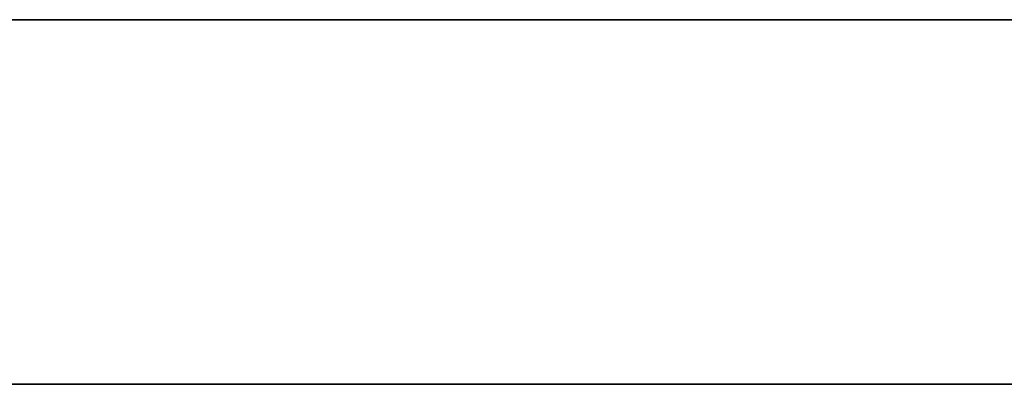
# Model space of a CAD drawing. Header units: millimetres. Extents: x -309 to 8059, y -96 to 57.
# Tile 97 of 99: x 7114 to 7220, y -39 to 0. Entities that reach past the tile are written whole.
import ezdxf

# ---------------------------------------------------------------- set-up
doc = ezdxf.new("R2010")
doc.units = ezdxf.units.MM
doc.layers.add('151', color=7, linetype='Continuous', true_color=0xffffff)

# ---------------------------------------------------------------- blocks, each defined once
blk = doc.blocks.new('UG_SURFACE_020')
at = {"layer": '151', "color": 252, "linetype": 'Continuous', "lineweight": 35}
for points in [[(6941, 0), (6941, 0, 2017), (8059, 0, 2017), (8059, 0)], [(8059, -39.3, 2017), (8059, 0, 2017), (6941, 0, 2017), (6941, -39.3, 2017)], [(6941, -39.3), (6941, 0), (8059, 0), (8059, -39.3)], [(8059, -39.3), (8059, -39.3, 2017), (6941, -39.3, 2017), (6941, -39.3)]]:
    blk.add_3dface(points, dxfattribs=at)

msp = doc.modelspace()

# ---------------------------------------------------------------- linework, layer by layer
at = {"layer": '151', "color": 252, "linetype": 'Continuous', "lineweight": 35}
for p, q in [((8059, 0), (6941, 0)), ((8059, 0, 2017), (6941, 0, 2017)), ((6941, -39.3), (8059, -39.3)), ((6941, -39.3, 2017), (8059, -39.3, 2017))]:
    msp.add_line(p, q, dxfattribs=at)

# ---------------------------------------------------------------- block references
msp.add_blockref('UG_SURFACE_020', (0, 0), dxfattribs=at)

doc.saveas('drawing.dxf')
